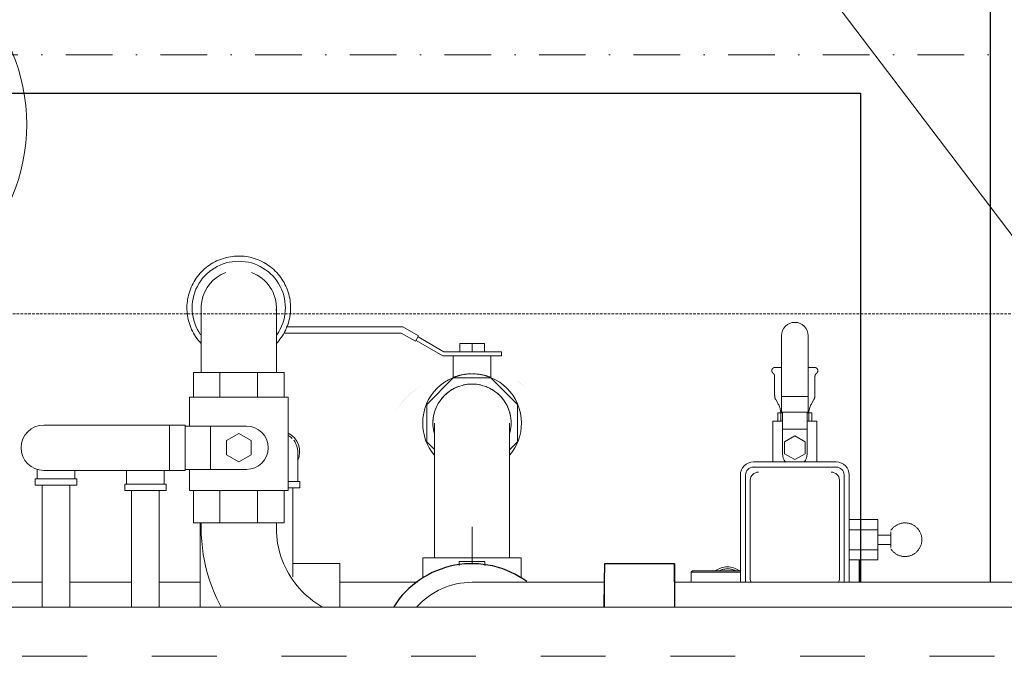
# Model space of a CAD drawing. Header units: centimetres. Extents: x -1589 to 108054, y -205274 to 31709.
# Tile 199 of 256: x 20965 to 21041, y 27824 to 27873. Entities that reach past the tile are written whole.
import ezdxf

# ---------------------------------------------------------------- set-up
doc = ezdxf.new("R2010")
doc.units = ezdxf.units.CM
doc.header["$LTSCALE"] = 0.01
doc.header["$MEASUREMENT"] = 0
for name, pattern in [('Krawędzie ukryte', [27, 20, -7]), ('Kropki i Kreski', [72, 36, -18, 0, -18]), ('Przerywana długa', [100, 50, -50])]:
    doc.linetypes.add(name, pattern=pattern)
for name, color, linetype in [('1_przekroje.K_IR', 7, 'Continuous'), ('3_opisy.K_IR', 7, 'Continuous'), ('4_osie.ISTN', 7, 'Continuous'), ('_KD', 7, 'Continuous'), ('_WOD-KAN', 7, 'Continuous')]:
    doc.layers.add(name, color=color, linetype=linetype)
for name, color, linetype, lineweight in [('A-ANNO-NOTE', 7, 'Continuous', 30), ('A-WALL', 7, 'Continuous', 25), ('P-PIPE', 7, 'Continuous', 9), ('P-PIPE-CNTR', 7, 'Continuous', 18)]:
    doc.layers.add(name, color=color, linetype=linetype, lineweight=lineweight)

# ---------------------------------------------------------------- blocks, each defined once
blk = doc.blocks.new('Victaulic-EU-FP-FireLock EZ Rigid Coupling Style 009N1 - Standard-V55-Pompownia')
at = {"layer": 'P-PIPE', "lineweight": 25, "true_color": 0x6a0000}
h = blk.add_hatch(color=16, dxfattribs=at)
h.paths.add_polyline_path([(107450.72, 22054.88), (107461.51, 22068.32), (107475.16, 22078.79), (107492.4, 22085.93), (107492.37, 22085.92), (107475.14, 22078.78), (107459.44, 22066.25), (107450.72, 22054.88)])
h.paths.add_polyline_path([(107552.88, 22074.01), (107545.33, 22079.34), (107529.41, 22085.93), (107529.42, 22085.92), (107546.66, 22078.78), (107552.88, 22074.01)])

msp = doc.modelspace()

# ---------------------------------------------------------------- linework, layer by layer
at = {"layer": '1_przekroje.K_IR', "linetype": 'Przerywana długa', "lineweight": 5, "ltscale": 10}
msp.add_line((21370.10512, 27824.0712), (20350.08116, 27824.0712), dxfattribs=at)
at = {"layer": '3_opisy.K_IR', "color": 8, "linetype": 'Krawędzie ukryte', "lineweight": 5}
msp.add_lwpolyline([(21475.76841, 27850.50296), (20065.69984, 27850.50296)], dxfattribs=at)
at = {"layer": '4_osie.ISTN', "color": 7, "linetype": 'Kropki i Kreski', "lineweight": 0, "ltscale": 10}
msp.add_line((21475.76841, 27870.50296), (19751.17303, 27870.50296), dxfattribs=at)
at = {"layer": '_KD'}
for points in [[(20809.76315, 27877.55677), (20819.76315, 27877.55677), (21029.76315, 27877.55677), (21039.76315, 27877.55677), (21039.76315, 27867.55677), (21039.76315, 27829.78445)], [(20819.76315, 27829.7862), (20819.76315, 27867.55677), (21029.76315, 27867.55677), (21029.76315, 27829.78445)]]:
    msp.add_lwpolyline(points, dxfattribs=at)
at = {"layer": '_WOD-KAN', "color": 7, "linetype": 'Continuous', "lineweight": 5, "flags": 128}
msp.add_lwpolyline([(20643.37832, 27942.69067), (20976.08405, 27942.69802), (21066.14149, 27824.06663)], dxfattribs=at)
at = {"layer": 'A-ANNO-NOTE', "lineweight": 9}
msp.add_circle((20951.12722, 27865.13742), 14.3207, dxfattribs=at)
at = {"layer": 'A-WALL'}
msp.add_line((21029.69984, 27829.78445), (21029.69984, 27831.52032), dxfattribs=at)
at = {"layer": 'P-PIPE'}
for p, q in [((20994.46903, 27849.49732), (20985.47057, 27849.49732)), ((20995.67803, 27848.7993), (20994.46903, 27849.49732)), ((20985.32363, 27849.02737), (20994.34311, 27849.02737)), ((20994.34311, 27849.02737), (20995.44306, 27848.39232)), ((20995.44306, 27848.39232), (20995.67803, 27848.7993)), ((20997.6239, 27847.58785), (20995.63993, 27848.7333)), ((21023.6722, 27844.11741), (21023.67222, 27848.82095)), ((21025.73597, 27848.82094), (21025.73595, 27844.11739)), ((20995.48116, 27848.45831), (20997.53882, 27847.27032)), ((20998.85407, 27848.22785), (20999.80407, 27848.22785)), ((20998.85407, 27848.22785), (20998.85407, 27847.58785)), ((20999.80407, 27848.22785), (21000.75407, 27848.22785)), ((20999.80407, 27848.22785), (20999.80407, 27847.58785)), ((21000.75407, 27848.22785), (21000.75407, 27847.58785)), ((20978.90407, 27847.57032), (20978.90407, 27845.97032)), ((20984.70407, 27845.97032), (20984.70407, 27847.57032)), ((20997.53882, 27847.27032), (21000.40228, 27847.27032)), ((20997.6239, 27847.58785), (21000.40228, 27847.58785)), ((20998.35407, 27847.27032), (20998.35407, 27845.59362)), ((21002.07228, 27847.58785), (21000.40228, 27847.58785)), ((21000.40228, 27847.27032), (21002.07228, 27847.27032)), ((21001.25407, 27845.59362), (21001.25407, 27847.27032)), ((21002.07228, 27847.27032), (21002.07228, 27847.58785)), ((21023.65999, 27846.37032), (21023.15728, 27846.37032)), ((21026.25085, 27846.37032), (21025.74817, 27846.37032)), ((20978.30907, 27845.97032), (20980.35639, 27845.97032)), ((20978.30907, 27844.07032), (20978.30907, 27845.97032)), ((20980.35639, 27845.97032), (20983.25174, 27845.97032)), ((20980.35639, 27845.97032), (20980.35639, 27844.07032)), ((20983.25174, 27845.97032), (20985.29907, 27845.97032)), ((20983.25174, 27845.97032), (20983.25174, 27844.07032)), ((20985.29907, 27845.97032), (20985.29907, 27844.07032)), ((20998.35639, 27845.56532), (20996.30907, 27843.518)), ((21001.25174, 27845.56532), (20998.35639, 27845.56532)), ((21003.29907, 27843.518), (21001.25174, 27845.56532)), ((21023.14907, 27845.68128), (21023.14907, 27844.20329)), ((21026.25907, 27844.20329), (21026.25907, 27845.68128)), ((20977.99407, 27844.07032), (20977.99407, 27841.84032)), ((20978.27896, 27844.07032), (20977.99407, 27844.07032)), ((20980.34391, 27844.07032), (20978.28925, 27844.07032)), ((20983.24965, 27844.07032), (20980.35848, 27844.07032)), ((20985.61407, 27844.07032), (20983.26422, 27844.07032)), ((20985.61407, 27836.87032), (20985.61407, 27844.07032)), ((21023.67219, 27842.90851), (21023.6722, 27844.11741)), ((21025.73595, 27844.11739), (21023.6722, 27844.11741)), ((21025.73595, 27844.11739), (21025.73594, 27842.9085)), ((20996.30907, 27843.518), (20996.30907, 27840.62265)), ((21003.29907, 27840.62265), (21003.29907, 27843.518)), ((21023.23481, 27843.88329), (21023.39388, 27843.60776)), ((21026.01425, 27843.60776), (21026.17332, 27843.88329)), ((21023.39438, 27842.86907), (21023.75158, 27842.86907)), ((21023.39438, 27842.86907), (21023.39438, 27842.23407)), ((21023.63504, 27842.70776), (21023.63504, 27842.23407)), ((21025.73594, 27842.9085), (21023.67219, 27842.90851)), ((21023.75158, 27841.59782), (21023.75158, 27842.90851)), ((21025.65658, 27842.9085), (21025.65658, 27841.59781)), ((21025.65658, 27842.86907), (21026.01375, 27842.86907)), ((21025.77309, 27842.23407), (21025.77309, 27842.70776)), ((21026.01375, 27842.86907), (21026.01375, 27842.23407)), ((20966.76396, 27841.92032), (20976.46903, 27841.92032)), ((20976.46903, 27841.92032), (20977.67803, 27841.92032)), ((20976.46903, 27841.92032), (20976.46903, 27838.42032)), ((20977.67803, 27841.92032), (20977.67803, 27838.42032)), ((20977.67803, 27841.84032), (20979.6239, 27841.84032)), ((20982.40228, 27841.84032), (20979.6239, 27841.84032)), ((20979.6239, 27841.84032), (20979.6239, 27838.50032)), ((21022.9975, 27842.23407), (21022.9975, 27839.07032)), ((21023.74458, 27842.23407), (21022.9975, 27842.23407)), ((21026.41063, 27842.23407), (21025.66358, 27842.23407)), ((21026.41063, 27839.07032), (21026.41063, 27842.23407)), ((20981.80407, 27841.26729), (20980.85407, 27840.71881)), ((20982.75407, 27840.71881), (20981.80407, 27841.26729)), ((21023.75158, 27841.59782), (21023.75157, 27839.69282)), ((21025.65658, 27841.59781), (21023.75158, 27841.59782)), ((21024.70408, 27841.08688), (21023.91032, 27840.62862)), ((21025.49782, 27840.6286), (21024.70408, 27841.08688)), ((21025.65657, 27839.69281), (21025.65658, 27841.59781)), ((20980.85407, 27840.71881), (20980.85407, 27839.62184)), ((20982.75407, 27839.62184), (20982.75407, 27840.71881)), ((20996.30907, 27840.62265), (20996.90891, 27840.02281)), ((21002.69095, 27840.01453), (21003.29907, 27840.62265)), ((21023.91032, 27840.62862), (21023.91031, 27839.71207)), ((21025.49781, 27839.71205), (21025.49782, 27840.6286)), ((20980.85407, 27839.62184), (20981.80407, 27839.07336)), ((20981.80407, 27839.07336), (20982.75407, 27839.62184)), ((21023.91031, 27839.71207), (21024.70406, 27839.25379)), ((21024.70406, 27839.25379), (21025.49781, 27839.71205)), ((21027.90407, 27839.07032), (21021.50407, 27839.07032)), ((21021.50407, 27838.67032), (21027.90407, 27838.67032)), ((20966.25407, 27838.07032), (20966.25407, 27837.77032)), ((20976.46903, 27838.42032), (20966.76396, 27838.42032)), ((20969.15407, 27837.77032), (20969.15407, 27838.07032)), ((20977.67803, 27838.42032), (20976.46903, 27838.42032)), ((20979.6239, 27838.50032), (20977.67803, 27838.50032)), ((20977.99407, 27838.50032), (20977.99407, 27836.87032)), ((20979.6239, 27838.50032), (20982.40228, 27838.50032)), ((20986.35407, 27837.57032), (20986.35407, 27837.87032)), ((21020.50407, 27838.07032), (21020.50407, 27829.78445)), ((21020.90407, 27829.78445), (21020.90407, 27838.07032)), ((21028.50407, 27838.07032), (21028.50407, 27829.78445)), ((21028.90407, 27829.78445), (21028.90407, 27838.07032)), ((20966.10407, 27837.77032), (20966.10407, 27837.27032)), ((20967.70407, 27837.77032), (20966.10407, 27837.77032)), ((20966.10407, 27837.27032), (20967.70407, 27837.27032)), ((20966.63907, 27837.27032), (20966.63907, 27827.87163)), ((20969.30407, 27837.77032), (20967.70407, 27837.77032)), ((20967.70407, 27837.27032), (20969.30407, 27837.27032)), ((20968.76907, 27827.87163), (20968.76907, 27837.27032)), ((20969.30407, 27837.27032), (20969.30407, 27837.77032)), ((20973.00407, 27837.37032), (20973.00407, 27836.87032)), ((20974.60407, 27837.37032), (20973.00407, 27837.37032)), ((20973.15407, 27837.67032), (20973.15407, 27837.37032)), ((20976.20407, 27837.37032), (20974.60407, 27837.37032)), ((20976.05407, 27837.37032), (20976.05407, 27837.67032)), ((20976.20407, 27836.87032), (20976.20407, 27837.37032)), ((20986.50407, 27837.57032), (20985.61802, 27837.57032)), ((20986.50407, 27837.07032), (20986.50407, 27837.57032)), ((21021.25903, 27830.09278), (21021.25903, 27837.64787)), ((21028.1491, 27837.64787), (21028.1491, 27830.09278)), ((20973.00407, 27836.87032), (20974.60407, 27836.87032)), ((20973.53907, 27836.87032), (20973.53907, 27827.87163)), ((20974.60407, 27836.87032), (20976.20407, 27836.87032)), ((20975.66907, 27827.87163), (20975.66907, 27836.87032)), ((20977.99407, 27836.87032), (20978.27896, 27836.87032)), ((20978.28925, 27836.87032), (20980.34391, 27836.87032)), ((20978.30907, 27834.37032), (20978.30907, 27836.87032)), ((20980.35639, 27836.87032), (20980.35639, 27834.37032)), ((20980.35848, 27836.87032), (20983.24965, 27836.87032)), ((20983.25174, 27836.87032), (20983.25174, 27834.37032)), ((20983.26422, 27836.87032), (20985.61407, 27836.87032)), ((20985.29907, 27836.87032), (20985.29907, 27834.37032)), ((20985.61452, 27837.07032), (20986.50407, 27837.07032)), ((20985.96907, 27830.19579), (20985.96907, 27837.07032)), ((20980.35639, 27834.37032), (20978.30907, 27834.37032)), ((20978.83907, 27834.37032), (20978.83907, 27827.87163)), ((20978.90407, 27834.37032), (20978.90407, 27833.97032)), ((20983.25174, 27834.37032), (20980.35639, 27834.37032)), ((20985.29907, 27834.37032), (20983.25174, 27834.37032)), ((20984.70407, 27833.97032), (20984.70407, 27834.37032)), ((21031.10407, 27834.62032), (21028.90407, 27834.62032)), ((21031.10407, 27834.62032), (21031.10407, 27833.84532)), ((21031.10407, 27833.84532), (21028.90407, 27833.84532)), ((21031.10407, 27833.84532), (21031.10407, 27832.29532)), ((21032.11407, 27833.43032), (21031.10407, 27833.43032)), ((21032.11407, 27833.07032), (21032.11407, 27833.68386)), ((21031.10407, 27832.71032), (21032.11407, 27832.71032)), ((21032.11407, 27832.45679), (21032.11407, 27833.07032)), ((20996.90407, 27832.27032), (20996.90407, 27831.67032)), ((21002.70407, 27831.67032), (21002.70407, 27832.27032)), ((21031.10407, 27832.29532), (21028.90407, 27832.29532)), ((21031.10407, 27832.29532), (21031.10407, 27831.52032)), ((20996.00407, 27831.67032), (20996.00407, 27830.08988)), ((21003.60407, 27831.67032), (20996.00407, 27831.67032)), ((21003.60407, 27830.08988), (21003.60407, 27831.67032)), ((21031.10407, 27831.52032), (21028.90407, 27831.52032)), ((21016.80407, 27830.67032), (21016.70407, 27830.57032)), ((21016.70407, 27830.57032), (21016.70407, 27829.77309)), ((21019.50407, 27830.57032), (21016.70407, 27830.57032)), ((21019.50407, 27830.67032), (21016.80407, 27830.67032)), ((21020.54532, 27830.67032), (21019.50407, 27830.67032)), ((21020.54725, 27830.57032), (21019.50407, 27830.57032))]:
    msp.add_line(p, q, dxfattribs=at)
at = {"layer": 'P-PIPE', "color": 5, "true_color": 0x0000ff}
for p, q in [((20989.59327, 27831.2213), (20985.96907, 27831.2213)), ((20989.59327, 27827.89008), (20989.59327, 27831.2213)), ((21015.42507, 27829.83203), (21015.42507, 27830.97648)), ((20966.65038, 27829.7862), (20947.7726, 27829.7862)), ((20973.53907, 27829.7862), (20968.75775, 27829.7862)), ((20978.83907, 27829.7862), (20975.66044, 27829.7862)), ((20995.60716, 27829.7862), (20989.59327, 27829.7862)), ((21053.92409, 27827.87163), (20944.369, 27827.87163))]:
    msp.add_line(p, q, dxfattribs=at)
at = {"layer": 'P-PIPE', "color": 30, "true_color": 0xff8000}
for p, q in [((20998.81664, 27831.38512), (20998.81664, 27831.08997)), ((21000.79149, 27831.08997), (21000.79149, 27831.38512)), ((21075.07884, 27829.78445), (21015.41664, 27829.78445))]:
    msp.add_line(p, q, dxfattribs=at)
at = {"layer": 'P-PIPE', "color": 30, "lineweight": 25, "true_color": 0xff8000}
msp.add_line((21015.42503, 27831.21955), (21010.01485, 27831.21955), dxfattribs=at)
at = {"layer": 'P-PIPE', "flags": 128}
for points in [[(20981.80407, 27854.97032), (20981.64411, 27854.96712), (20981.48441, 27854.95753), (20981.32522, 27854.94156), (20981.16679, 27854.91923), (20981.00939, 27854.89059), (20980.85325, 27854.85568), (20980.69864, 27854.81455), (20980.5458, 27854.76727), (20980.39497, 27854.71391), (20980.24639, 27854.65457), (20980.10031, 27854.58933), (20979.95695, 27854.5183), (20979.81654, 27854.4416), (20979.67932, 27854.35934), (20979.5455, 27854.27167), (20979.41528, 27854.17871), (20979.28889, 27854.08062), (20979.16653, 27853.97755), (20979.04838, 27853.86967), (20978.93464, 27853.75715), (20978.82549, 27853.64018), (20978.72111, 27853.51893), (20978.62166, 27853.3936), (20978.5273, 27853.2644), (20978.43818, 27853.13153), (20978.35445, 27852.99521), (20978.27623, 27852.85564), (20978.20366, 27852.71305), (20978.13685, 27852.56768), (20978.07591, 27852.41976), (20978.02093, 27852.26951), (20977.972, 27852.11719), (20977.92921, 27851.96303), (20977.89261, 27851.80728), (20977.86227, 27851.65019), (20977.83823, 27851.49202), (20977.82054, 27851.33301), (20977.80922, 27851.17342), (20977.8043, 27851.01351), (20977.80577, 27850.85353), (20977.81364, 27850.69373), (20977.82789, 27850.53438), (20977.84851, 27850.37572), (20977.87545, 27850.21802), (20977.90867, 27850.06152), (20977.94813, 27849.90647), (20977.99376, 27849.75312), (20978.04548, 27849.60173), (20978.10322, 27849.45252), (20978.16688, 27849.30574), (20978.23635, 27849.16162), (20978.31153, 27849.0204), (20978.3923, 27848.88229), (20978.47853, 27848.74753), (20978.57008, 27848.61632), (20978.6668, 27848.48888), (20978.76854, 27848.36541), (20978.87514, 27848.2461)], [(20984.70296, 27848.21508), (20984.78264, 27848.30047), (20984.88702, 27848.42172), (20984.98647, 27848.54704), (20985.08083, 27848.67624), (20985.16995, 27848.80912), (20985.25368, 27848.94544), (20985.3319, 27849.08501), (20985.40447, 27849.22759), (20985.47128, 27849.37297), (20985.53222, 27849.52089), (20985.5872, 27849.67114), (20985.63613, 27849.82346), (20985.67893, 27849.97762), (20985.71552, 27850.13337), (20985.74586, 27850.29046), (20985.7699, 27850.44863), (20985.78759, 27850.60764), (20985.79891, 27850.76723), (20985.80383, 27850.92714), (20985.80236, 27851.08712), (20985.79449, 27851.24692), (20985.78024, 27851.40627), (20985.75962, 27851.56493), (20985.73268, 27851.72263), (20985.69946, 27851.87913), (20985.66, 27852.03418), (20985.61437, 27852.18753), (20985.56265, 27852.33892), (20985.50491, 27852.48813), (20985.44126, 27852.63491), (20985.37178, 27852.77903), (20985.2966, 27852.92025), (20985.21583, 27853.05836), (20985.1296, 27853.19312), (20985.03805, 27853.32433), (20984.94133, 27853.45177), (20984.83959, 27853.57524), (20984.73299, 27853.69455), (20984.62171, 27853.80949), (20984.50592, 27853.9199), (20984.38581, 27854.02559), (20984.26156, 27854.12638), (20984.13339, 27854.22213), (20984.00149, 27854.31268), (20983.86607, 27854.39788), (20983.72736, 27854.4776), (20983.58556, 27854.5517), (20983.44092, 27854.62008), (20983.29366, 27854.68262), (20983.14402, 27854.73921), (20982.99223, 27854.78978), (20982.83854, 27854.83424), (20982.6832, 27854.87252), (20982.52645, 27854.90455), (20982.36855, 27854.93029), (20982.20974, 27854.9497), (20982.05028, 27854.96274), (20981.89043, 27854.96939), (20981.80407, 27854.97032)], [(20978.90407, 27850.97032), (20978.90407, 27850.9676), (20978.90407, 27850.95945), (20978.90407, 27850.94587), (20978.90407, 27850.9269), (20978.90407, 27850.90255), (20978.90407, 27850.87287), (20978.90407, 27850.83791), (20978.90407, 27850.79772), (20978.90407, 27850.75237), (20978.90407, 27850.70193), (20978.90407, 27850.64648), (20978.90407, 27850.58611), (20978.90407, 27850.52091), (20978.90407, 27850.45099), (20978.90407, 27850.37647), (20978.90407, 27850.29745), (20978.90407, 27850.21407), (20978.90407, 27850.12646), (20978.90407, 27850.03477), (20978.90407, 27849.93913), (20978.90407, 27849.8397), (20978.90407, 27849.73664), (20978.90407, 27849.63011), (20978.90407, 27849.52029), (20978.90407, 27849.40735), (20978.90407, 27849.29147), (20978.90407, 27849.17284), (20978.90407, 27849.05164), (20978.90407, 27848.92808), (20978.90407, 27848.80234), (20978.90407, 27848.67463), (20978.90407, 27848.54516), (20978.90407, 27848.41412), (20978.90407, 27848.28174), (20978.90407, 27848.14821), (20978.90407, 27848.01376), (20978.90407, 27847.87861), (20978.90407, 27847.74296), (20978.90407, 27847.60703), (20978.90407, 27847.57032)], [(20984.70407, 27847.57032), (20984.70407, 27847.70629), (20984.70407, 27847.84203), (20984.70407, 27847.97735), (20984.70407, 27848.11201), (20984.70407, 27848.2458), (20984.70407, 27848.37851), (20984.70407, 27848.50993), (20984.70407, 27848.63985), (20984.70407, 27848.76806), (20984.70407, 27848.89435), (20984.70407, 27849.01852), (20984.70407, 27849.14037), (20984.70407, 27849.25972), (20984.70407, 27849.37636), (20984.70407, 27849.49011), (20984.70407, 27849.60079), (20984.70407, 27849.70822), (20984.70407, 27849.81223), (20984.70407, 27849.91266), (20984.70407, 27850.00934), (20984.70407, 27850.10211), (20984.70407, 27850.19084), (20984.70407, 27850.27537), (20984.70407, 27850.35558), (20984.70407, 27850.43133), (20984.70407, 27850.5025), (20984.70407, 27850.56898), (20984.70407, 27850.63067), (20984.70407, 27850.68745), (20984.70407, 27850.73926), (20984.70407, 27850.78599), (20984.70407, 27850.82758), (20984.70407, 27850.86396), (20984.70407, 27850.89506), (20984.70407, 27850.92085), (20984.70407, 27850.94128), (20984.70407, 27850.95632), (20984.70407, 27850.96594), (20984.70407, 27850.97013), (20984.70407, 27850.97032)], [(21023.02907, 27845.92128), (21023.02119, 27845.92743), (21023.01356, 27845.9339), (21023.0062, 27845.94067), (21022.99912, 27845.94773), (21022.99232, 27845.95506), (21022.98582, 27845.96266), (21022.97964, 27845.97052), (21022.97377, 27845.97861), (21022.96823, 27845.98694), (21022.96302, 27845.99548), (21022.95816, 27846.00422), (21022.95366, 27846.01314), (21022.94952, 27846.02224), (21022.94574, 27846.0315), (21022.94234, 27846.0409), (21022.93931, 27846.05044), (21022.93667, 27846.06008), (21022.93442, 27846.06982), (21022.93256, 27846.07965), (21022.93109, 27846.08954), (21022.93002, 27846.09948), (21022.92935, 27846.10946), (21022.92907, 27846.11945), (21022.9292, 27846.12945), (21022.92973, 27846.13944), (21022.93065, 27846.14939), (21022.93197, 27846.1593), (21022.93369, 27846.16915), (21022.9358, 27846.17893), (21022.9383, 27846.18861), (21022.94119, 27846.19818), (21022.94446, 27846.20764), (21022.9481, 27846.21695), (21022.95211, 27846.22611), (21022.95648, 27846.2351), (21022.96121, 27846.24391), (21022.96629, 27846.25252), (21022.97171, 27846.26093), (21022.97746, 27846.26911), (21022.98353, 27846.27705), (21022.98992, 27846.28475), (21022.9966, 27846.29218), (21023.00359, 27846.29934), (21023.01085, 27846.30621), (21023.01838, 27846.31279), (21023.02616, 27846.31907), (21023.0342, 27846.32502), (21023.04246, 27846.33065), (21023.05094, 27846.33595), (21023.05963, 27846.3409), (21023.06851, 27846.3455), (21023.07756, 27846.34974), (21023.08678, 27846.35362), (21023.09614, 27846.35712), (21023.10564, 27846.36025), (21023.11526, 27846.363), (21023.12497, 27846.36535), (21023.13478, 27846.36732), (21023.14465, 27846.3689), (21023.15458, 27846.37007), (21023.15728, 27846.37032)], [(21026.25085, 27846.37032), (21026.2608, 27846.36925), (21026.27069, 27846.36779), (21026.28051, 27846.36592), (21026.29025, 27846.36367), (21026.2999, 27846.36103), (21026.30943, 27846.35801), (21026.31883, 27846.3546), (21026.32809, 27846.35083), (21026.33719, 27846.34668), (21026.34612, 27846.34218), (21026.35486, 27846.33732), (21026.3634, 27846.33212), (21026.37172, 27846.32658), (21026.37982, 27846.32071), (21026.38767, 27846.31452), (21026.39527, 27846.30802), (21026.40261, 27846.30123), (21026.40967, 27846.29414), (21026.41643, 27846.28678), (21026.4229, 27846.27916), (21026.42906, 27846.27128), (21026.4349, 27846.26316), (21026.44041, 27846.25482), (21026.44558, 27846.24626), (21026.45041, 27846.2375), (21026.45488, 27846.22856), (21026.45899, 27846.21944), (21026.46273, 27846.21017), (21026.4661, 27846.20075), (21026.46908, 27846.19121), (21026.47169, 27846.18156), (21026.47391, 27846.17181), (21026.47573, 27846.16198), (21026.47716, 27846.15208), (21026.47819, 27846.14213), (21026.47883, 27846.13215), (21026.47906, 27846.12216), (21026.4789, 27846.11216), (21026.47833, 27846.10218), (21026.47737, 27846.09222), (21026.47601, 27846.08232), (21026.47426, 27846.07247), (21026.47211, 27846.06271), (21026.46957, 27846.05304), (21026.46665, 27846.04347), (21026.46335, 27846.03403), (21026.45967, 27846.02473), (21026.45563, 27846.01559), (21026.45122, 27846.00661), (21026.44646, 27845.99782), (21026.44135, 27845.98923), (21026.4359, 27845.98084), (21026.43012, 27845.97269), (21026.42401, 27845.96476), (21026.4176, 27845.95709), (21026.41088, 27845.94969), (21026.40387, 27845.94255), (21026.39659, 27845.93571), (21026.38903, 27845.92915), (21026.38122, 27845.92291), (21026.37907, 27845.92128)], [(21023.14907, 27845.68128), (21023.14883, 27845.69327), (21023.14811, 27845.70525), (21023.14691, 27845.71719), (21023.14523, 27845.72907), (21023.14309, 27845.74088), (21023.14047, 27845.75259), (21023.13738, 27845.76418), (21023.13384, 27845.77565), (21023.12983, 27845.78696), (21023.12538, 27845.7981), (21023.12049, 27845.80906), (21023.11516, 27845.81981), (21023.10941, 27845.83034), (21023.10324, 27845.84063), (21023.09667, 27845.85067), (21023.08969, 27845.86043), (21023.08234, 27845.86991), (21023.07461, 27845.87909), (21023.06652, 27845.88795), (21023.05808, 27845.89648), (21023.0493, 27845.90467), (21023.04021, 27845.9125), (21023.03081, 27845.91996), (21023.02907, 27845.92128)], [(21026.37907, 27845.92128), (21026.36961, 27845.91389), (21026.36046, 27845.90612), (21026.35163, 27845.898), (21026.34313, 27845.88953), (21026.33497, 27845.88073), (21026.32718, 27845.87161), (21026.31975, 27845.86218), (21026.31271, 27845.85247), (21026.30606, 27845.84248), (21026.29981, 27845.83224), (21026.29398, 27845.82175), (21026.28858, 27845.81103), (21026.28361, 27845.80011), (21026.27907, 27845.789), (21026.27499, 27845.77772), (21026.27136, 27845.76628), (21026.26819, 27845.75471), (21026.26549, 27845.74302), (21026.26325, 27845.73123), (21026.26149, 27845.71936), (21026.26021, 27845.70743), (21026.2594, 27845.69546), (21026.25907, 27845.68346), (21026.25907, 27845.68128)], [(21023.23481, 27843.88329), (21023.22246, 27843.90571), (21023.21101, 27843.92861), (21023.20049, 27843.95194), (21023.19091, 27843.97568), (21023.18228, 27843.99978), (21023.17463, 27844.02421), (21023.16796, 27844.04892), (21023.16228, 27844.07388), (21023.15761, 27844.09905), (21023.15395, 27844.12439), (21023.1513, 27844.14985), (21023.14967, 27844.17539), (21023.14907, 27844.20099), (21023.14907, 27844.20329)], [(21026.25907, 27844.20329), (21026.25855, 27844.1777), (21026.25702, 27844.15214), (21026.25446, 27844.12667), (21026.25089, 27844.10133), (21026.24631, 27844.07614), (21026.24072, 27844.05116), (21026.23414, 27844.02642), (21026.22658, 27844.00197), (21026.21804, 27843.97783), (21026.20854, 27843.95406), (21026.19811, 27843.93069), (21026.18674, 27843.90775), (21026.17447, 27843.88529), (21026.17332, 27843.88329)], [(21023.63504, 27842.70776), (21023.6336, 27842.77974), (21023.62928, 27842.85161), (21023.62209, 27842.92325), (21023.61205, 27842.99454), (21023.59916, 27843.06537), (21023.58345, 27843.13563), (21023.56494, 27843.2052), (21023.54366, 27843.27398), (21023.51965, 27843.34186), (21023.49295, 27843.40872), (21023.46359, 27843.47445), (21023.43163, 27843.53897), (21023.39711, 27843.60215), (21023.39388, 27843.60776)], [(21026.01425, 27843.60776), (21025.9795, 27843.54471), (21025.94731, 27843.48031), (21025.91772, 27843.41468), (21025.89077, 27843.34792), (21025.86652, 27843.28013), (21025.84499, 27843.21143), (21025.82624, 27843.14192), (21025.81027, 27843.07171), (21025.79713, 27843.00093), (21025.78682, 27842.92968), (21025.77938, 27842.85807), (21025.7748, 27842.78622), (21025.7731, 27842.71424), (21025.77309, 27842.70776)], [(20996.90407, 27842.07032), (20996.90407, 27842.06249), (20996.90407, 27842.03898), (20996.90407, 27841.99985), (20996.90407, 27841.94515), (20996.90407, 27841.87498), (20996.90407, 27841.78944), (20996.90407, 27841.68867), (20996.90407, 27841.57283), (20996.90407, 27841.44211), (20996.90407, 27841.29672), (20996.90407, 27841.13689), (20996.90407, 27840.96287), (20996.90407, 27840.77495), (20996.90407, 27840.57342), (20996.90407, 27840.35861), (20996.90407, 27840.13086), (20996.90407, 27839.89054), (20996.90407, 27839.63802), (20996.90407, 27839.37372), (20996.90407, 27839.09805), (20996.90407, 27838.81146), (20996.90407, 27838.51441), (20996.90407, 27838.20736), (20996.90407, 27837.89082), (20996.90407, 27837.56529), (20996.90407, 27837.23128), (20996.90407, 27836.88934), (20996.90407, 27836.54001), (20996.90407, 27836.18385), (20996.90407, 27835.82143), (20996.90407, 27835.45333), (20996.90407, 27835.08013), (20996.90407, 27834.70244), (20996.90407, 27834.32086), (20996.90407, 27833.936), (20996.90407, 27833.54848), (20996.90407, 27833.15891), (20996.90407, 27832.76791), (20996.90407, 27832.37613), (20996.90407, 27832.27032)], [(21002.70407, 27832.27032), (21002.70407, 27832.66222), (21002.70407, 27833.05349), (21002.70407, 27833.4435), (21002.70407, 27833.83164), (21002.70407, 27834.21728), (21002.70407, 27834.59981), (21002.70407, 27834.97861), (21002.70407, 27835.35308), (21002.70407, 27835.72261), (21002.70407, 27836.08662), (21002.70407, 27836.44453), (21002.70407, 27836.79576), (21002.70407, 27837.13975), (21002.70407, 27837.47595), (21002.70407, 27837.80382), (21002.70407, 27838.12284), (21002.70407, 27838.4325), (21002.70407, 27838.73229), (21002.70407, 27839.02175), (21002.70407, 27839.30041), (21002.70407, 27839.56783), (21002.70407, 27839.82357), (21002.70407, 27840.06722), (21002.70407, 27840.2984), (21002.70407, 27840.51674), (21002.70407, 27840.72189), (21002.70407, 27840.91351), (21002.70407, 27841.09131), (21002.70407, 27841.25499), (21002.70407, 27841.40431), (21002.70407, 27841.53901), (21002.70407, 27841.65888), (21002.70407, 27841.76373), (21002.70407, 27841.8534), (21002.70407, 27841.92773), (21002.70407, 27841.98662), (21002.70407, 27842.02996), (21002.70407, 27842.05768), (21002.70407, 27842.06975), (21002.70407, 27842.07032)], [(20986.35407, 27837.87032), (20986.35407, 27837.9503), (20986.35407, 27838.03015), (20986.35407, 27838.10975), (20986.35407, 27838.18896), (20986.35407, 27838.26766), (20986.35407, 27838.34573), (20986.35407, 27838.42304), (20986.35407, 27838.49946), (20986.35407, 27838.57487), (20986.35407, 27838.64916), (20986.35407, 27838.7222), (20986.35407, 27838.79388), (20986.35407, 27838.86408), (20986.35407, 27838.9327), (20986.35407, 27838.99961), (20986.35407, 27839.06472), (20986.35407, 27839.12791), (20986.35407, 27839.18909), (20986.35407, 27839.24817), (20986.35407, 27839.30504), (20986.35407, 27839.35961), (20986.35407, 27839.4118), (20986.35407, 27839.46153), (20986.35407, 27839.50871), (20986.35407, 27839.55327), (20986.35407, 27839.59513), (20986.35407, 27839.63424), (20986.35407, 27839.67053), (20986.35407, 27839.70393), (20986.35407, 27839.7344), (20986.35407, 27839.76189), (20986.35407, 27839.78636), (20986.35407, 27839.80775), (20986.35407, 27839.82605), (20986.35407, 27839.84122), (20986.35407, 27839.85324), (20986.35407, 27839.86209), (20986.35407, 27839.86774), (20986.35407, 27839.87021), (20986.35407, 27839.87032)], [(20966.25407, 27838.4888), (20966.25407, 27838.41026), (20966.25407, 27838.33117), (20966.25407, 27838.25167), (20966.25407, 27838.17187), (20966.25407, 27838.09192), (20966.25407, 27838.07032)], [(20969.15407, 27838.07032), (20969.15407, 27838.1503), (20969.15407, 27838.23015), (20969.15407, 27838.30975), (20969.15407, 27838.38896)], [(20973.15407, 27838.39504), (20973.15407, 27838.31992), (20973.15407, 27838.24375), (20973.15407, 27838.16668), (20973.15407, 27838.0888), (20973.15407, 27838.01026), (20973.15407, 27837.93117), (20973.15407, 27837.85167), (20973.15407, 27837.77187), (20973.15407, 27837.69192), (20973.15407, 27837.67032)], [(20976.05407, 27837.67032), (20976.05407, 27837.7503), (20976.05407, 27837.83015), (20976.05407, 27837.90975), (20976.05407, 27837.98896), (20976.05407, 27838.06766), (20976.05407, 27838.14573), (20976.05407, 27838.22304), (20976.05407, 27838.29946), (20976.05407, 27838.37487)], [(21032.11407, 27833.77877), (21032.14327, 27833.8218), (21032.17417, 27833.86361), (21032.20671, 27833.90416), (21032.24086, 27833.94338), (21032.27654, 27833.9812), (21032.31371, 27834.01756), (21032.3523, 27834.05241), (21032.39225, 27834.08569), (21032.43351, 27834.11734), (21032.47599, 27834.14732), (21032.51964, 27834.17557), (21032.56439, 27834.20205), (21032.61016, 27834.22673), (21032.65688, 27834.24955), (21032.70447, 27834.27049), (21032.75286, 27834.28951), (21032.80198, 27834.30658), (21032.85174, 27834.32167), (21032.90206, 27834.33476), (21032.95287, 27834.34582), (21033.00407, 27834.35485), (21033.0556, 27834.36182), (21033.10736, 27834.36672), (21033.15928, 27834.36955), (21033.21128, 27834.3703), (21033.26325, 27834.36898), (21033.31514, 27834.36557), (21033.36685, 27834.36009), (21033.41829, 27834.35255), (21033.4694, 27834.34296), (21033.52008, 27834.33133), (21033.57025, 27834.31768), (21033.61984, 27834.30204), (21033.66876, 27834.28443), (21033.71694, 27834.26488), (21033.7643, 27834.24341), (21033.81076, 27834.22007), (21033.85626, 27834.19489), (21033.90071, 27834.16791), (21033.94404, 27834.13917), (21033.98619, 27834.10873), (21034.02709, 27834.07662), (21034.06667, 27834.0429), (21034.10488, 27834.00763), (21034.14164, 27833.97086), (21034.1769, 27833.93264), (21034.2106, 27833.89305), (21034.2427, 27833.85214), (21034.27313, 27833.80998), (21034.30186, 27833.76664), (21034.32882, 27833.72218), (21034.35399, 27833.67668), (21034.37732, 27833.63021), (21034.39877, 27833.58285), (21034.41831, 27833.53466), (21034.43591, 27833.48573), (21034.45153, 27833.43614), (21034.46517, 27833.38596), (21034.47678, 27833.33528), (21034.48636, 27833.28417), (21034.49388, 27833.23272), (21034.49934, 27833.18102), (21034.50273, 27833.12913), (21034.50405, 27833.07715), (21034.50407, 27833.07032)], [(20978.90407, 27833.97032), (20978.9143, 27833.45846), (20978.945, 27832.94742), (20978.99611, 27832.43801), (20979.06756, 27831.93105), (20979.15921, 27831.42736), (20979.27094, 27830.92773), (20979.40256, 27830.43297), (20979.55385, 27829.94387), (20979.72459, 27829.46121), (20979.91448, 27828.98577), (20980.12324, 27828.5183), (20980.35053, 27828.05955), (20980.45319, 27827.87163)], [(20988.2259, 27827.89559), (20987.98576, 27828.03954), (20987.75157, 27828.19298), (20987.5237, 27828.35565), (20987.30251, 27828.52732), (20987.08837, 27828.70768), (20986.88162, 27828.89647), (20986.68257, 27829.09338), (20986.49156, 27829.29808), (20986.30889, 27829.51027), (20986.13485, 27829.72958), (20985.96972, 27829.95568), (20985.81377, 27830.18821), (20985.66724, 27830.42678), (20985.53036, 27830.67103), (20985.40336, 27830.92055), (20985.28644, 27831.17495), (20985.17979, 27831.43382), (20985.08358, 27831.69675), (20984.99795, 27831.96332), (20984.92306, 27832.2331), (20984.85901, 27832.50565), (20984.80592, 27832.78055), (20984.76386, 27833.05736), (20984.7329, 27833.33562), (20984.71309, 27833.6149), (20984.70447, 27833.89475), (20984.70407, 27833.97032)], [(21034.50407, 27833.07032), (21034.50303, 27833.01834), (21034.49991, 27832.96644), (21034.49472, 27832.9147), (21034.48746, 27832.86321), (21034.47815, 27832.81205), (21034.4668, 27832.76131), (21034.45344, 27832.71106), (21034.43807, 27832.66139), (21034.42073, 27832.61237), (21034.40144, 27832.56408), (21034.38024, 27832.5166), (21034.35716, 27832.47001), (21034.33223, 27832.42438), (21034.3055, 27832.37978), (21034.277, 27832.33629), (21034.24679, 27832.29397), (21034.21491, 27832.25289), (21034.18141, 27832.21312), (21034.14635, 27832.17473), (21034.10978, 27832.13776), (21034.07177, 27832.10229), (21034.03236, 27832.06836), (21033.99163, 27832.03604), (21033.94964, 27832.00538), (21033.90646, 27831.97641), (21033.86215, 27831.9492), (21033.81679, 27831.92378), (21033.77045, 27831.90019), (21033.72321, 27831.87848), (21033.67513, 27831.85867), (21033.6263, 27831.84081), (21033.5768, 27831.8249), (21033.52669, 27831.81099), (21033.47608, 27831.7991), (21033.42502, 27831.78924), (21033.37362, 27831.78143), (21033.32194, 27831.77568), (21033.27007, 27831.772), (21033.2181, 27831.7704), (21033.16611, 27831.77088), (21033.11417, 27831.77344), (21033.06238, 27831.77807), (21033.01082, 27831.78477), (21032.95957, 27831.79352), (21032.9087, 27831.80432), (21032.85831, 27831.81715), (21032.80848, 27831.83198), (21032.75927, 27831.84879), (21032.71078, 27831.86755), (21032.66307, 27831.88824), (21032.61624, 27831.91082), (21032.57034, 27831.93525), (21032.52545, 27831.9615), (21032.48166, 27831.98953), (21032.43901, 27832.01928), (21032.3976, 27832.05071), (21032.35747, 27832.08378), (21032.31869, 27832.11842), (21032.28134, 27832.15459), (21032.24545, 27832.19222), (21032.21111, 27832.23126), (21032.17835, 27832.27164), (21032.14723, 27832.31329), (21032.1178, 27832.35616), (21032.11407, 27832.36188)], [(21018.87233, 27830.67547), (21018.92502, 27830.69969), (21018.97865, 27830.72178), (21019.03311, 27830.74171), (21019.08833, 27830.75945), (21019.14421, 27830.77496), (21019.20067, 27830.78823), (21019.25761, 27830.79923), (21019.31495, 27830.80794), (21019.37259, 27830.81435), (21019.43044, 27830.81845), (21019.48841, 27830.82024), (21019.50407, 27830.82032)], [(21019.50407, 27830.82032), (21019.56205, 27830.81916), (21019.61994, 27830.81569), (21019.67765, 27830.8099), (21019.73508, 27830.8018), (21019.79214, 27830.79142), (21019.84873, 27830.77876), (21019.90478, 27830.76385), (21019.96019, 27830.74672), (21020.01486, 27830.72737), (21020.06872, 27830.70586), (21020.12168, 27830.68221)]]:
    msp.add_lwpolyline(points, dxfattribs=at)
at = {"layer": 'P-PIPE', "color": 30, "true_color": 0xff8000, "flags": 128}
msp.add_lwpolyline([(21009.98945, 27829.78445), (21009.58134, 27829.78445), (21009.17392, 27829.78445), (21008.76784, 27829.78445), (21008.36374, 27829.78445), (21007.96228, 27829.78445), (21007.56409, 27829.78445), (21007.16982, 27829.78445), (21006.78009, 27829.78445), (21006.39552, 27829.78445), (21006.01674, 27829.78445), (21005.64435, 27829.78445), (21005.27894, 27829.78445), (21004.9211, 27829.78445), (21004.5714, 27829.78445), (21004.2304, 27829.78445), (21003.89864, 27829.78445), (21003.57667, 27829.78445), (21003.26498, 27829.78445), (21002.96409, 27829.78445), (21002.67446, 27829.78445), (21002.39658, 27829.78445), (21002.13087, 27829.78445), (21001.87776, 27829.78445), (21001.63767, 27829.78445), (21001.41097, 27829.78445), (21001.19802, 27829.78445), (21000.99918, 27829.78445), (21000.81474, 27829.78445), (21000.64502, 27829.78445), (21000.49028, 27829.78445), (21000.35077, 27829.78445), (21000.22671, 27829.78445), (21000.11831, 27829.78445), (21000.02572, 27829.78445), (20999.94911, 27829.78445), (20999.8886, 27829.78445), (20999.84427, 27829.78445), (20999.81621, 27829.78445), (20999.80446, 27829.78445), (20999.80407, 27829.78445)], dxfattribs=at)
at = {"layer": 'P-PIPE'}
for centre, radius, start, end in [((20981.80407, 27850.97032), 3.6, 90, 215.0921784), ((20981.80407, 27850.97032), 3.6, 324.9078217, 90), ((20981.80407, 27850.97032), 2.9, 110, 170), ((20981.80407, 27850.97032), 2.9, 356.1824304, 70), ((20981.80407, 27850.97032), 2.9, 170.110659, 183.5857972), ((21024.7041, 27848.82094), 1.03188, 359.9996815, 179.9996815), ((20999.80407, 27842.07032), 3.81, 0, 180), ((20999.80407, 27842.07032), 3.02, 90, 196.3856393), ((20999.80407, 27842.07032), 3.02, 110.9139609, 124.5669269), ((20999.80407, 27842.07032), 3.02, 90, 102.5921523), ((20999.80407, 27842.07032), 3.02, 343.5312734, 90), ((20999.80407, 27842.07032), 3.02, 77.4078477, 90), ((20999.80407, 27842.07032), 3.02, 55.4330731, 69.0860391), ((20999.80407, 27842.07032), 3.02, 127.6843091, 141.0647506), ((20999.80407, 27842.07032), 3.02, 38.9352494, 52.3156909), ((20999.80407, 27842.07032), 3.02, 150.8113441, 160.6345102), ((20999.80407, 27842.07032), 3.02, 19.3654898, 29.1953594), ((20999.80407, 27842.07032), 3.02, 162.832979, 175.92578), ((20999.80407, 27842.07032), 3.02, 3.5590501, 17.167021), ((20966.76396, 27840.17032), 1.75, 90, 270), ((20982.40228, 27840.17032), 1.67, 270, 90), ((20999.80407, 27842.07032), 3.81, 180, 220.0356888), ((20999.80407, 27842.07032), 3.81, 319.8621604, 0), ((20984.90407, 27839.87032), 1.6, 335.4851776, 63.4984106), ((20984.90407, 27839.87032), 1.45, 45, 60), ((20984.90407, 27839.87032), 1.45, 357.3390742, 37.3869257), ((21024.70407, 27839.69285), 0.9525, 179.9996815, 221.122325), ((21024.70407, 27839.69285), 0.9525, 318.8776405, 359.9996815), ((21021.50407, 27838.07032), 1, 90, 180), ((21021.50407, 27838.07032), 0.6, 90, 180), ((21027.90407, 27838.07032), 1, 0, 90), ((21027.90407, 27838.07032), 0.6, 0, 90), ((21021.90407, 27837.64787), 0.64491, 90, 177.7203792), ((21027.50407, 27837.64787), 0.64491, 2.2796208, 90), ((21021.90407, 27837.64787), 0.64491, 177.7203792, 180), ((21027.50407, 27837.64787), 0.64491, 0, 2.2796208), ((21019.50407, 27829.37032), 1.6, 90, 125.0521521), ((21019.50407, 27829.37032), 1.6, 54.9478479, 90), ((21021.90407, 27830.09278), 0.64491, 180, 182.2796208), ((21021.90407, 27830.09278), 0.64491, 182.2796208, 208.6533533), ((21027.50407, 27830.09278), 0.64491, 331.3466467, 357.7203792), ((21027.50407, 27830.09278), 0.64491, 357.7203792, 0)]:
    msp.add_arc(centre, radius, start, end, dxfattribs=at)
at = {"layer": 'P-PIPE', "color": 30, "lineweight": 25, "true_color": 0xff8000}
msp.add_arc((20999.80407, 27824.06987), 7.1501, 53.6992543, 147.7034972, dxfattribs=at)
at = {"layer": 'P-PIPE', "color": 30, "true_color": 0xff8000}
msp.add_arc((20999.80407, 27824.06945), 5.715, 90, 138.0279329, dxfattribs=at)
msp.add_arc((20999.80407, 27824.06945), 5.715, 90, 138.0279329, dxfattribs=at)
for centre, major_axis, ratio, start_param, end_param in [((20999.80407, 27831.38512), (0.98742, 0), 0.0000721, 3.14159265, 4.71238898), ((20999.80407, 27831.38512), (0.98742, 0), 0.0000721, 4.71238898, 6.28318531), ((21009.98945, 27824.06945), (0, 5.715), 0.002, 0, 0.83824556), ((21009.98945, 27824.06945), (0, 5.715), 0.002, 0, 0.83824556)]:
    msp.add_ellipse(centre, major_axis=major_axis, ratio=ratio, start_param=start_param, end_param=end_param, dxfattribs=at)
at = {"layer": 'P-PIPE', "color": 30, "lineweight": 25, "true_color": 0xff8000}
for centre, major_axis, start_param, end_param in [((21010.01485, 27824.06945), (0, 7.1501), 0, 1.00704139), ((21015.42503, 27824.06945), (0, 7.1501), 5.64791336, 7.2902267), ((21015.42503, 27824.06945), (0, 5.715), 0, 0.47474091)]:
    msp.add_ellipse(centre, major_axis=major_axis, ratio=0.002, start_param=start_param, end_param=end_param, dxfattribs=at)
at = {"layer": 'P-PIPE'}
for points, knots in [([(20998.35407, 27845.59362), (20998.35407, 27845.59523), (20998.36541, 27845.60079), (20998.40249, 27845.61474), (20998.44096, 27845.62804), (20998.48967, 27845.64585), (20998.54813, 27845.66787), (20998.60463, 27845.68768), (20998.65426, 27845.70355), (20998.69366, 27845.715), (20998.73509, 27845.7266), (20998.79289, 27845.74303), (20998.86981, 27845.76421), (20998.96914, 27845.78906), (20999.07515, 27845.81056), (20999.18726, 27845.82955), (20999.3044, 27845.84746), (20999.42567, 27845.86232), (20999.57025, 27845.87431), (20999.6759, 27845.87817), (20999.73936, 27845.87909)], [0, 0, 0, 0, 0.055555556, 0.083333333, 0.111111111, 0.138888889, 0.166666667, 0.194444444, 0.208333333, 0.222222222, 0.236111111, 0.25, 0.277777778, 0.305555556, 0.333333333, 0.361111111, 0.388888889, 0.416666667, 0.444444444, 0.485882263, 0.485882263, 0.485882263, 0.485882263]), ([(20999.86885, 27845.87912), (20999.93242, 27845.87822), (21000.08054, 27845.87282), (21000.26491, 27845.85346), (21000.42102, 27845.82955), (21000.51442, 27845.81361), (21000.58615, 27845.79995), (21000.65575, 27845.78477), (21000.73864, 27845.76416), (21000.81563, 27845.74292), (21000.87345, 27845.72648), (21000.91488, 27845.71488), (21000.95424, 27845.70343), (21001.0038, 27845.68757), (21001.06019, 27845.6678), (21001.11854, 27845.64582), (21001.16719, 27845.62803), (21001.20565, 27845.61474), (21001.24271, 27845.6008), (21001.25407, 27845.59523), (21001.25407, 27845.59362)], [0.514043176, 0.514043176, 0.514043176, 0.514043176, 0.555555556, 0.611111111, 0.638888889, 0.666666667, 0.680555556, 0.694444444, 0.722222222, 0.75, 0.763888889, 0.777777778, 0.791666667, 0.805555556, 0.833333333, 0.861111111, 0.888888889, 0.916666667, 0.944444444, 1, 1, 1, 1])]:
    msp.add_open_spline(points, degree=3, knots=knots, dxfattribs=at)
at = {"layer": 'P-PIPE-CNTR', "color": 30, "true_color": 0xff8000}
msp.add_line((20999.80407, 27831.21997), (20999.80407, 27834.06945), dxfattribs=at)

# ---------------------------------------------------------------- block references
at = {"layer": 'P-PIPE', "color": 30, "lineweight": 25, "true_color": 0xff8000, "xscale": 0.1, "yscale": 0.1, "zscale": 0.1}
msp.add_blockref('Victaulic-EU-FP-FireLock EZ Rigid Coupling Style 009N1 - Standard-V55-Pompownia', (10248.71396, 25637.38339), dxfattribs=at)

doc.saveas('drawing.dxf')
